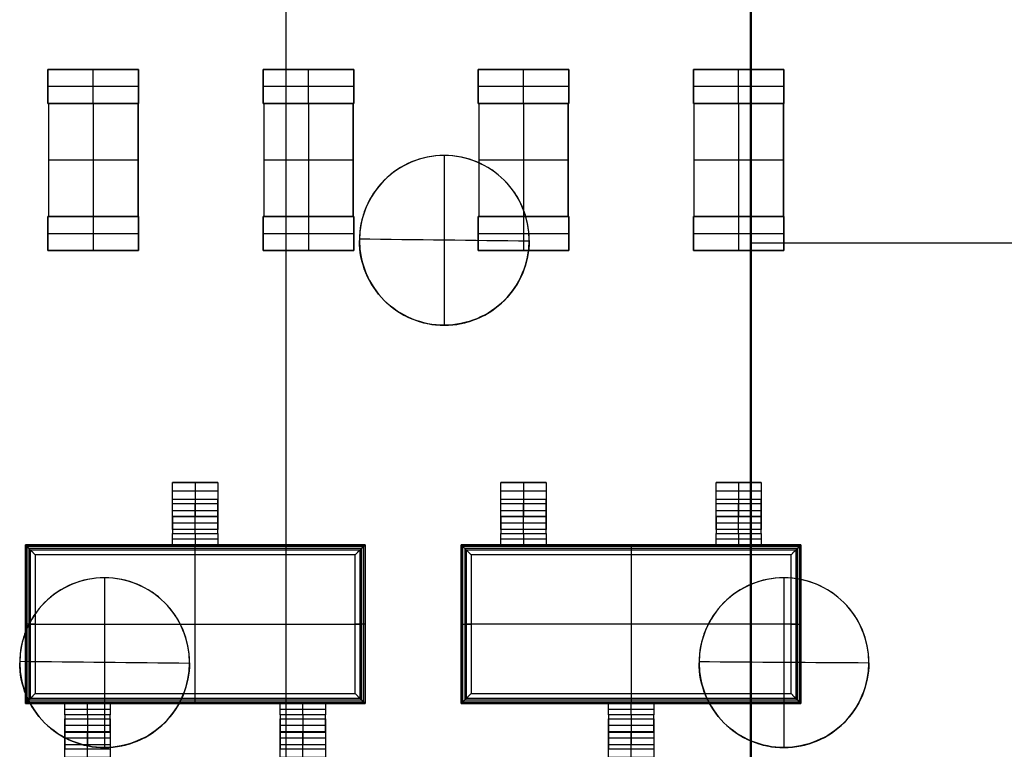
# Model space of a CAD drawing. Header units: millimetres. Extents: x -68 to 68, y -70 to 54.
# Tile 21 of 83: x -45.75 to -37.05, y -36.11 to -29.66. Entities that reach past the tile are written whole.
import ezdxf

# ---------------------------------------------------------------- set-up
doc = ezdxf.new("R2010")
doc.units = ezdxf.units.MM
doc.layers.add('Layer 01', color=7, linetype='Continuous', true_color=0x000000)

# ---------------------------------------------------------------- blocks, each defined once
blk = doc.blocks.new('User_Library-CAP_0603_CAP_0603_Lead_1.step')
at = {"layer": 'Layer 01', "color": 253, "true_color": 0xb4b4b4}
for p, q in [((0.5, 0), (0.5, 0.8)), ((0.5, 0.8), (0.8, 0.8)), ((0.65, 0, 0.4), (0.65, 0.8, 0.4)), ((0.65, 0, -0.4), (0.65, 0.8, -0.4)), ((0.65, 0.8, 0.4), (0.65, 0.8, -0.4)), ((0.8, 0), (0.8, 0.8)), ((0.5, 0.4, -0.4), (0.5, 0.4, 0.4)), ((0.5, 0.4, 0.4), (0.8, 0.4, 0.4)), ((0.5, 0.4, -0.4), (0.8, 0.4, -0.4)), ((0.8, 0.4, -0.4), (0.8, 0.4, 0.4)), ((0.5, 0), (0.8, 0)), ((0.65, 0, 0.4), (0.65, 0, -0.4))]:
    blk.add_line(p, q, dxfattribs=at)
for points in [[(0.5, 0.8, -0.4), (0.5, 0.4, -0.4), (0.5, 0, -0.4)], [(0.5, 0, 0.4), (0.5, 0.4, 0.4), (0.5, 0.8, 0.4)], [(0.5, 0.8, 0.4), (0.5, 0.8), (0.5, 0.8, -0.4)], [(0.8, 0.8, 0.4), (0.65, 0.8, 0.4), (0.5, 0.8, 0.4)], [(0.8, 0.8, -0.4), (0.65, 0.8, -0.4), (0.5, 0.8, -0.4)], [(0.8, 0, 0.4), (0.8, 0.4, 0.4), (0.8, 0.8, 0.4)], [(0.8, 0, -0.4), (0.8, 0.4, -0.4), (0.8, 0.8, -0.4)], [(0.8, 0.8, 0.4), (0.8, 0.8), (0.8, 0.8, -0.4)], [(0.5, 0, -0.4), (0.5, 0), (0.5, 0, 0.4)], [(0.5, 0, 0.4), (0.65, 0, 0.4), (0.8, 0, 0.4)], [(0.5, 0, -0.4), (0.65, 0, -0.4), (0.8, 0, -0.4)], [(0.8, 0, -0.4), (0.8, 0), (0.8, 0, 0.4)]]:
    blk.add_open_spline(points, degree=2, dxfattribs=at)
blk = doc.blocks.new('User_Library-CAP_0603_CAP_0603_Body_1.step')
at = {"layer": 'Layer 01', "color": 33, "true_color": 0xaf9978}
for p, q in [((-0.5, 0.795), (0.5, 0.795)), ((-0.5, 0.005), (-0.5, 0.795)), ((0, 0.795, 0.395), (0, 0.795, -0.395)), ((0, 0.005, 0.395), (0, 0.795, 0.395)), ((0, 0.005, -0.395), (0, 0.795, -0.395)), ((0.5, 0.005), (0.5, 0.795)), ((-0.5, 0.4, 0.395), (0.5, 0.4, 0.395)), ((-0.5, 0.4, -0.395), (-0.5, 0.4, 0.395)), ((-0.5, 0.4, -0.395), (0.5, 0.4, -0.395)), ((0.5, 0.4, -0.395), (0.5, 0.4, 0.395)), ((-0.5, 0.005), (0.5, 0.005)), ((0, 0.005, 0.395), (0, 0.005, -0.395))]:
    blk.add_line(p, q, dxfattribs=at)
for points in [[(0.5, 0.795, -0.395), (0, 0.795, -0.395), (-0.5, 0.795, -0.395)], [(-0.5, 0.795, -0.395), (-0.5, 0.795), (-0.5, 0.795, 0.395)], [(-0.5, 0.795, 0.395), (0, 0.795, 0.395), (0.5, 0.795, 0.395)], [(-0.5, 0.795, 0.395), (-0.5, 0.4, 0.395), (-0.5, 0.005, 0.395)], [(-0.5, 0.795, -0.395), (-0.5, 0.4, -0.395), (-0.5, 0.005, -0.395)], [(0.5, 0.795, 0.395), (0.5, 0.795), (0.5, 0.795, -0.395)], [(0.5, 0.005, 0.395), (0.5, 0.4, 0.395), (0.5, 0.795, 0.395)], [(0.5, 0.005, -0.395), (0.5, 0.4, -0.395), (0.5, 0.795, -0.395)], [(-0.5, 0.005, 0.395), (0, 0.005, 0.395), (0.5, 0.005, 0.395)], [(-0.5, 0.005, -0.395), (-0.5, 0.005), (-0.5, 0.005, 0.395)], [(-0.5, 0.005, -0.395), (0, 0.005, -0.395), (0.5, 0.005, -0.395)], [(0.5, 0.005, 0.395), (0.5, 0.005), (0.5, 0.005, -0.395)]]:
    blk.add_open_spline(points, degree=2, dxfattribs=at)
blk = doc.blocks.new('User_Library-CAP_0603.step')
at = {"layer": 'Layer 01', "extrusion": (-3.97047e-23, -4.63221e-23, -1), "rotation": 360}
blk.add_blockref('User_Library-CAP_0603_CAP_0603_Lead_1.step', (0, 0), dxfattribs=at)
at = {"layer": 'Layer 01'}
for name in ['User_Library-CAP_0603_CAP_0603_Body_1.step', 'User_Library-CAP_0603_CAP_0603_Lead_1.step']:
    blk.add_blockref(name, (0, 0), dxfattribs=at)
blk = doc.blocks.new('M8.step')
at = {"layer": 'Layer 01', "extrusion": (-1, -1.19249e-08, -4.37114e-08)}
blk.add_blockref('User_Library-CAP_0603.step', (50.9, 0.0152, -20.6), dxfattribs=at)
blk = doc.blocks.new('User_Library-SOT-23-3_pin_SOT_SOT-23_1.step')
at = {"layer": 'Layer 01', "color": 9, "true_color": 0xc3c3c3}
for p, q in [((-0.2, 0.06, 0.05), (0.2, 0.06, 0.05)), ((-0.2, 0), (0.2, 0)), ((0, -0.06), (0, 0.06)), ((0, 0.06, 0.1), (0, 0.06)), ((-0.2, -0.06, 0.05), (0.2, -0.06, 0.05)), ((0, -0.0385, 0.2477), (0, -0.3154, 0.3631)), ((0, -0.06, 0.1), (0, -0.06)), ((0, -0.0846, 0.1369), (0, -0.3615, 0.2523)), ((-0.2, -0.3999, 0.275), (-0.2, -0.104, 0.275)), ((0.2, -0.3999, 0.275), (0.2, -0.104, 0.275)), ((0.2, -0.1769, 0.3054), (-0.2, -0.1769, 0.3054)), ((-0.2, -0.2, 0.185), (-0.2, -0.2, 0.315)), ((0.2, -0.2231, 0.1946), (-0.2, -0.2231, 0.1946)), ((0.2, -0.2, 0.185), (0.2, -0.2, 0.315)), ((-0.2, -0.34, 0.475), (0.2, -0.34, 0.475)), ((0, -0.34, 0.55), (0, -0.46, 0.55)), ((0, -0.34, 0.55), (0, -0.34, 0.4)), ((0.2, -0.4, 0.55), (-0.2, -0.4, 0.55)), ((-0.2, -0.46, 0.475), (0.2, -0.46, 0.475)), ((0, -0.46, 0.55), (0, -0.46, 0.4))]:
    blk.add_line(p, q, dxfattribs=at)
at = {"layer": 'Layer 01', "color": 9, "true_color": 0xc3c3c3, "extrusion": (1, 0, 0)}
for centre, radius, start, end in [((-0.1, 0.1, -0.2), 0.16, 0, 67.38014), ((-0.1, 0.1), 0.16, 0, 67.38014), ((-0.1, 0.1, -0.2), 0.04, 0, 67.38014), ((-0.1, 0.1), 0.04, 0, 67.38014), ((-0.3, 0.4), 0.04, 180, 247.38014), ((-0.3, 0.4, -0.2), 0.16, 180, 247.38014), ((-0.3, 0.4), 0.16, 180, 247.38014)]:
    blk.add_arc(centre, radius, start, end, dxfattribs=at)
at = {"layer": 'Layer 01', "color": 9, "true_color": 0xc3c3c3, "extrusion": (-1, 0, 0)}
for centre, radius, start, end in [((0.1, 0.1, -0.2), 0.16, 112.61986, 180), ((0.1, 0.1, -0.2), 0.04, 112.61986, 180), ((0.3, 0.4, 0.2), 0.04, 292.61986, 360), ((0.3, 0.4, -0.2), 0.04, 292.61986, 360), ((0.3, 0.4, -0.2), 0.16, 292.61986, 360)]:
    blk.add_arc(centre, radius, start, end, dxfattribs=at)
at = {"layer": 'Layer 01', "color": 9, "true_color": 0xc3c3c3}
for points in [[(-0.2, 0.06), (-0.2, 0), (-0.2, -0.06)], [(0.2, 0.06), (0, 0.06), (-0.2, 0.06)], [(-0.2, 0.06, 0.1), (-0.2, 0.06, 0.05), (-0.2, 0.06)], [(0.2, 0.06, 0.1), (0, 0.06, 0.1), (-0.2, 0.06, 0.1)], [(0.2, -0.06), (0.2, 0), (0.2, 0.06)], [(0.2, 0.06), (0.2, 0.06, 0.05), (0.2, 0.06, 0.1)], [(-0.2, -0.0385, 0.2477), (0, -0.0385, 0.2477), (0.2, -0.0385, 0.2477)], [(-0.2, -0.0385, 0.2477), (-0.2, -0.1769, 0.3054), (-0.2, -0.3154, 0.3631)], [(0.2, -0.06, 0.1), (0, -0.06, 0.1), (-0.2, -0.06, 0.1)], [(-0.2, -0.06, 0.1), (-0.2, -0.06, 0.05), (-0.2, -0.06)], [(-0.2, -0.06), (0, -0.06), (0.2, -0.06)], [(-0.2, -0.3615, 0.2523), (-0.2, -0.2231, 0.1946), (-0.2, -0.0846, 0.1369)], [(-0.2, -0.0846, 0.1369), (0, -0.0846, 0.1369), (0.2, -0.0846, 0.1369)], [(0.2, -0.0385, 0.2477), (0.2, -0.1769, 0.3054), (0.2, -0.3154, 0.3631)], [(0.2, -0.06), (0.2, -0.06, 0.05), (0.2, -0.06, 0.1)], [(0.2, -0.0846, 0.1369), (0.2, -0.2231, 0.1946), (0.2, -0.3615, 0.2523)], [(-0.2, -0.3154, 0.3631), (0, -0.3154, 0.3631), (0.2, -0.3154, 0.3631)], [(-0.2, -0.34, 0.55), (0, -0.34, 0.55), (0.2, -0.34, 0.55)], [(-0.2, -0.46, 0.55), (-0.2, -0.4, 0.55), (-0.2, -0.34, 0.55)], [(-0.2, -0.34, 0.4), (0, -0.34, 0.4), (0.2, -0.34, 0.4)], [(-0.2, -0.34, 0.55), (-0.2, -0.34, 0.475), (-0.2, -0.34, 0.4)], [(0.2, -0.34, 0.55), (0.2, -0.4, 0.55), (0.2, -0.46, 0.55)], [(0.2, -0.34, 0.4), (0.2, -0.34, 0.475), (0.2, -0.34, 0.55)], [(-0.2, -0.3615, 0.2523), (0, -0.3615, 0.2523), (0.2, -0.3615, 0.2523)], [(0.2, -0.46, 0.55), (0, -0.46, 0.55), (-0.2, -0.46, 0.55)], [(-0.2, -0.46, 0.55), (-0.2, -0.46, 0.475), (-0.2, -0.46, 0.4)], [(-0.2, -0.46, 0.4), (0, -0.46, 0.4), (0.2, -0.46, 0.4)], [(0.2, -0.46, 0.4), (0.2, -0.46, 0.475), (0.2, -0.46, 0.55)]]:
    blk.add_open_spline(points, degree=2, dxfattribs=at)
blk = doc.blocks.new('User_Library-SOT-23-3_body_1.step')
at = {"layer": 'Layer 01', "color": 250, "true_color": 0x1c1c1c}
for p, q in [((-1.5, -0.7), (-1.5, 0.7)), ((-1.5, 0.7), (1.5, 0.7)), ((0, 0.6136, 0.55), (0, 0.7, 0.06)), ((0, 0.7, 0.06), (0, 0.7, -0.06)), ((0, 0.6695, -0.35), (0, 0.7, -0.06)), ((1.5, -0.7), (1.5, 0.7)), ((-1.4848, -0.6848, -0.205), (-1.4848, 0.6848, -0.205)), ((1.4848, 0.6848, -0.205), (-1.4848, 0.6848, -0.205)), ((-1.4568, 0.6568, 0.305), (-1.4568, -0.6568, 0.305)), ((-1.4568, 0.6568, 0.305), (1.4568, 0.6568, 0.305)), ((0, -0.6695, -0.35), (0, 0.6695, -0.35)), ((0, -0.6136, 0.55), (0, 0.6136, 0.55)), ((1.4568, -0.6568, 0.305), (1.4568, 0.6568, 0.305)), ((1.4848, 0.6848, -0.205), (1.4848, -0.6848, -0.205)), ((-1.4136, 0, 0.55), (-1.5, 0, 0.06)), ((-1.5, 0, -0.06), (-1.5, 0, 0.06)), ((-1.4695, 0, -0.35), (-1.5, 0, -0.06)), ((-1.4695, 0, -0.35), (1.4695, 0, -0.35)), ((-1.4136, 0, 0.55), (1.4136, 0, 0.55)), ((1.5, 0, 0.06), (1.4136, 0, 0.55)), ((1.5, 0, -0.06), (1.4695, 0, -0.35)), ((1.5, 0, -0.06), (1.5, 0, 0.06)), ((-1.4848, -0.6848, -0.205), (1.4848, -0.6848, -0.205)), ((1.4568, -0.6568, 0.305), (-1.4568, -0.6568, 0.305)), ((0, -0.7, 0.06), (0, -0.6136, 0.55)), ((0, -0.7, -0.06), (0, -0.6695, -0.35)), ((-1.5, -0.7), (1.5, -0.7)), ((0, -0.7, 0.06), (0, -0.7, -0.06))]:
    blk.add_line(p, q, dxfattribs=at)
for points in [[(-1.5, -0.7, 0.06), (-1.5, 0, 0.06), (-1.5, 0.7, 0.06)], [(-1.5, 0.7, 0.06), (-1.4568, 0.6568, 0.305), (-1.4136, 0.6136, 0.55)], [(-1.5, 0.7, 0.06), (0, 0.7, 0.06), (1.5, 0.7, 0.06)], [(-1.5, 0.7, 0.06), (-1.5, 0.7), (-1.5, 0.7, -0.06)], [(-1.5, 0.7, -0.06), (-1.5, 0, -0.06), (-1.5, -0.7, -0.06)], [(1.5, 0.7, -0.06), (0, 0.7, -0.06), (-1.5, 0.7, -0.06)], [(-1.5, 0.7, -0.06), (-1.4848, 0.6848, -0.205), (-1.4695, 0.6695, -0.35)], [(1.4136, 0.6136, 0.55), (1.4568, 0.6568, 0.305), (1.5, 0.7, 0.06)], [(1.4695, 0.6695, -0.35), (1.4848, 0.6848, -0.205), (1.5, 0.7, -0.06)], [(1.5, 0.7, 0.06), (1.5, 0, 0.06), (1.5, -0.7, 0.06)], [(1.5, 0.7, -0.06), (1.5, 0.7), (1.5, 0.7, 0.06)], [(1.5, -0.7, -0.06), (1.5, 0, -0.06), (1.5, 0.7, -0.06)], [(-1.4695, 0.6695, -0.35), (-1.4695, 0, -0.35), (-1.4695, -0.6695, -0.35)], [(1.4695, 0.6695, -0.35), (0, 0.6695, -0.35), (-1.4695, 0.6695, -0.35)], [(1.4136, 0.6136, 0.55), (0, 0.6136, 0.55), (-1.4136, 0.6136, 0.55)], [(-1.4136, 0.6136, 0.55), (-1.4136, 0, 0.55), (-1.4136, -0.6136, 0.55)], [(1.4136, -0.6136, 0.55), (1.4136, 0, 0.55), (1.4136, 0.6136, 0.55)], [(1.4695, -0.6695, -0.35), (1.4695, 0, -0.35), (1.4695, 0.6695, -0.35)], [(-1.4136, -0.6136, 0.55), (-1.4568, -0.6568, 0.305), (-1.5, -0.7, 0.06)], [(-1.4695, -0.6695, -0.35), (-1.4848, -0.6848, -0.205), (-1.5, -0.7, -0.06)], [(-1.4695, -0.6695, -0.35), (0, -0.6695, -0.35), (1.4695, -0.6695, -0.35)], [(-1.4136, -0.6136, 0.55), (0, -0.6136, 0.55), (1.4136, -0.6136, 0.55)], [(1.4136, -0.6136, 0.55), (1.4568, -0.6568, 0.305), (1.5, -0.7, 0.06)], [(1.4695, -0.6695, -0.35), (1.4848, -0.6848, -0.205), (1.5, -0.7, -0.06)], [(1.5, -0.7, 0.06), (0, -0.7, 0.06), (-1.5, -0.7, 0.06)], [(-1.5, -0.7, -0.06), (-1.5, -0.7), (-1.5, -0.7, 0.06)], [(-1.5, -0.7, -0.06), (0, -0.7, -0.06), (1.5, -0.7, -0.06)], [(1.5, -0.7, -0.06), (1.5, -0.7), (1.5, -0.7, 0.06)]]:
    blk.add_open_spline(points, degree=2, dxfattribs=at)
blk = doc.blocks.new('User_Library-SOT-23-3.step')
at = {"layer": 'Layer 01', "rotation": 360}
blk.add_blockref('User_Library-SOT-23-3_body_1.step', (0, 0), dxfattribs=at)
at = {"layer": 'Layer 01', "extrusion": (-1e-15, 1, -4.25057e-17)}
blk.add_blockref('User_Library-SOT-23-3_pin_SOT_SOT-23_1.step', (0, 0, 0.7), dxfattribs=at)
at = {"layer": 'Layer 01', "extrusion": (1e-15, -1, 4.25057e-17), "rotation": 360}
blk.add_blockref('User_Library-SOT-23-3_pin_SOT_SOT-23_1.step', (-0.95, 0, 0.7), dxfattribs=at)
at = {"layer": 'Layer 01', "extrusion": (-1e-15, -1, 4.25057e-17), "rotation": 360}
blk.add_blockref('User_Library-SOT-23-3_pin_SOT_SOT-23_1.step', (0.95, 0, 0.7), dxfattribs=at)
blk = doc.blocks.new('D4.step')
at = {"layer": 'Layer 01', "rotation": 180.0000050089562}
blk.add_blockref('User_Library-SOT-23-3.step', (19.65, -55, 0.46), dxfattribs=at)
blk = doc.blocks.new('D3.step')
at = {"layer": 'Layer 01', "rotation": 1.0017912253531e-05}
blk.add_blockref('User_Library-SOT-23-3.step', (15.8, -55, 0.46), dxfattribs=at)
blk = doc.blocks.new('M4.step')
at = {"layer": 'Layer 01', "extrusion": (-1, -1.19249e-08, -4.37114e-08)}
blk.add_blockref('User_Library-CAP_0603.step', (50.9, 0.0152, -14.9), dxfattribs=at)
blk = doc.blocks.new('M7.step')
at = {"layer": 'Layer 01', "extrusion": (-1, -1.19249e-08, -4.37114e-08)}
blk.add_blockref('User_Library-CAP_0603.step', (50.9, 0.0152, -18.7), dxfattribs=at)
blk = doc.blocks.new('M6.step')
at = {"layer": 'Layer 01', "extrusion": (-1, -1.19249e-08, -4.37114e-08)}
blk.add_blockref('User_Library-CAP_0603.step', (50.9, 0.0152, -16.8), dxfattribs=at)
blk = doc.blocks.new('MC403-X_A_090322_MultipleBody.step')
at = {"layer": 'Layer 01'}
for name in ['M4.step', 'M6.step', 'M7.step', 'M8.step', 'D3.step', 'D4.step']:
    blk.add_blockref(name, (0, 0), dxfattribs=at)
blk = doc.blocks.new('MC403-X_A_090322_MultipleBody 090322')
at = {"layer": 'Layer 01'}
blk.add_blockref('MC403-X_A_090322_MultipleBody.step', (0, 0), dxfattribs=at)
blk = doc.blocks.new('TRO-13-001 MC403 CASTING270122')
at = {"layer": 'Layer 01', "color": 7, "true_color": 0xdde8ff}
for p, q in [((-43.3967, -52.4407, -9.5), (-43.3967, -0.1826, -9.5)), ((-39.292, -44.3294, -12.05), (-39.292, -18.9399, -12.05)), ((-39.2973, -31.6347, -12.2), (-39.2868, -31.6347, -11.9)), ((-28.8077, -31.6347, -11.9), (-39.2868, -31.6347, -11.9))]:
    blk.add_line(p, q, dxfattribs=at)
for points in [[(-39.2973, -18.9347, -12.2), (-39.2973, -31.6347, -12.2), (-39.2973, -44.3347, -12.2)], [(-39.2868, -44.3242, -11.9), (-39.2868, -31.6347, -11.9), (-39.2868, -18.9451, -11.9)]]:
    blk.add_open_spline(points, degree=2, dxfattribs=at)
blk = doc.blocks.new('TRO-13-003 MC403 FRONT CASING270122')
at = {"layer": 'Layer 01', "color": 254, "true_color": 0xcad1ee}
for p, q in [((-42, -30.86, 19.0456), (-42, -30.86, 19.3465)), ((-42, -32.36, 18.945), (-42, -32.36, 19.2459)), ((-45, -34.59, 18.6718), (-45, -34.59, 18.9727)), ((-39, -34.59, 18.9102), (-39, -34.59, 19.2111)), ((-45, -36.09, 18.5711), (-45, -36.09, 18.872)), ((-39, -36.09, 18.8096), (-39, -36.09, 19.1104))]:
    blk.add_line(p, q, dxfattribs=at)
for centre, start, end in [((-42, -31.61, 19.1609), 0, 180), ((-42, -31.61, 19.131), 180, 0), ((-45, -35.34, 18.7866), 0, 180), ((-39, -35.34, 19.026), 0, 180), ((-45, -35.34, 18.7577), 180, 0), ((-39, -35.34, 18.995), 180, 0)]:
    blk.add_arc(centre, 0.75, start, end, dxfattribs=at)
for points, knots in [([(-41.25, -31.61, 19.3257), (-41.25, -31.412, 19.339), (-41.3314, -31.2177, 19.3489), (-41.6091, -30.9406, 19.3566), (-41.8039, -30.8596, 19.3544), (-42.1006, -30.8602, 19.3425), (-42.1981, -30.88, 19.3373), (-42.3792, -30.9555, 19.325), (-42.4623, -31.0114, 19.3179), (-42.6691, -31.2189, 19.2957), (-42.75, -31.4144, 19.2793), (-42.75, -31.61, 19.2661)], [-2.408342, -2.408342, -2.408342, -2.408342, -1.806256, -1.806256, -1.204171, -1.204171, -0.903128, -0.903128, -0.602085, -0.602085, 0, 0, 0, 0]), ([(-41.25, -31.61, 19.0248), (-41.25, -31.511, 19.0315), (-41.2695, -31.4137, 19.0372), (-41.3448, -31.232, 19.0465), (-41.4006, -31.1487, 19.0499), (-41.6086, -30.9409, 19.0557), (-41.8049, -30.8598, 19.0534), (-42.0987, -30.8601, 19.0417), (-42.1969, -30.8797, 19.0365), (-42.3784, -30.9551, 19.0242), (-42.4609, -31.0101, 19.0171), (-42.6007, -31.1502, 19.0021), (-42.6555, -31.2326, 18.9944), (-42.7306, -31.4141, 18.9792), (-42.75, -31.5122, 18.9718), (-42.75, -31.61, 18.9652)], [0, 0, 0, 0, 0.298255, 0.298255, 0.596511, 0.596511, 1.193022, 1.193022, 1.491277, 1.491277, 1.789532, 1.789532, 2.087788, 2.087788, 2.386043, 2.386043, 2.386043, 2.386043]), ([(-41.25, -31.61, 19.3257), (-41.25, -31.709, 19.3191), (-41.2695, -31.8061, 19.3118), (-41.3446, -31.9876, 19.2967), (-41.4002, -32.0707, 19.2889), (-41.6073, -32.2782, 19.2669), (-41.803, -32.3597, 19.2537), (-42.0966, -32.3602, 19.242), (-42.1951, -32.3408, 19.2394), (-42.377, -32.2658, 19.2371), (-42.4599, -32.2107, 19.2375), (-42.6001, -32.0706, 19.2413), (-42.6553, -31.9879, 19.2446), (-42.7306, -31.806, 19.2538), (-42.75, -31.7078, 19.2596), (-42.75, -31.61, 19.2661)], [0, 0, 0, 0, 0.298235, 0.298235, 0.59647, 0.59647, 1.192939, 1.192939, 1.491174, 1.491174, 1.789409, 1.789409, 2.087644, 2.087644, 2.385879, 2.385879, 2.385879, 2.385879]), ([(-42.75, -31.61, 18.9652), (-42.75, -31.8056, 18.9521), (-42.669, -32.0016, 18.9422), (-42.4614, -32.2094, 18.9366), (-42.3779, -32.2652, 18.9362), (-42.1962, -32.3405, 18.9384), (-42.0986, -32.36, 18.941), (-41.9006, -32.36, 18.9489), (-41.8033, -32.3404, 18.9541), (-41.6216, -32.265, 18.9663), (-41.5386, -32.2093, 18.9733), (-41.3313, -32.0019, 18.9954), (-41.25, -31.808, 19.0115), (-41.25, -31.61, 19.0248)], [0, 0, 0, 0, 0.59926, 0.59926, 0.89889, 0.89889, 1.19852, 1.19852, 1.49815, 1.49815, 1.79778, 1.79778, 2.39704, 2.39704, 2.39704, 2.39704]), ([(-44.25, -35.34, 18.9541), (-44.25, -35.142, 18.9673), (-44.3314, -34.9476, 18.977), (-44.6091, -34.6705, 18.9839), (-44.804, -34.5895, 18.9811), (-45.1006, -34.5902, 18.9684), (-45.1982, -34.61, 18.9629), (-45.3792, -34.6855, 18.9501), (-45.4623, -34.7414, 18.9428), (-45.6691, -34.9489, 18.92), (-45.75, -35.1443, 18.9033), (-45.75, -35.34, 18.8902)], [-2.408488, -2.408488, -2.408488, -2.408488, -1.806366, -1.806366, -1.204244, -1.204244, -0.903183, -0.903183, -0.602122, -0.602122, 0, 0, 0, 0]), ([(-44.25, -35.34, 18.6531), (-44.25, -35.241, 18.6598), (-44.2695, -35.1437, 18.6655), (-44.3448, -34.9619, 18.6745), (-44.4006, -34.8786, 18.6778), (-44.6086, -34.6709, 18.683), (-44.805, -34.5898, 18.6801), (-45.0987, -34.5901, 18.6676), (-45.197, -34.6097, 18.6621), (-45.3785, -34.6851, 18.6492), (-45.4609, -34.7401, 18.642), (-45.6007, -34.8802, 18.6266), (-45.6555, -34.9626, 18.6187), (-45.7306, -35.1441, 18.6032), (-45.75, -35.2422, 18.5958), (-45.75, -35.34, 18.5892)], [0, 0, 0, 0, 0.298273, 0.298273, 0.596546, 0.596546, 1.193092, 1.193092, 1.491365, 1.491365, 1.789638, 1.789638, 2.087911, 2.087911, 2.386184, 2.386184, 2.386184, 2.386184]), ([(-38.25, -35.34, 19.1882), (-38.25, -35.142, 19.2015), (-38.3314, -34.9477, 19.2116), (-38.609, -34.6706, 19.2201), (-38.8038, -34.5896, 19.2184), (-39.1005, -34.5902, 19.2074), (-39.1981, -34.61, 19.2025), (-39.3792, -34.6855, 19.1907), (-39.4623, -34.7414, 19.1838), (-39.6691, -34.9489, 19.1621), (-39.75, -35.1444, 19.146), (-39.75, -35.34, 19.1328)], [-2.408205, -2.408205, -2.408205, -2.408205, -1.806154, -1.806154, -1.204103, -1.204103, -0.903077, -0.903077, -0.602051, -0.602051, 0, 0, 0, 0]), ([(-38.25, -35.34, 18.8873), (-38.25, -35.241, 18.894), (-38.2695, -35.1437, 18.8998), (-38.3448, -34.962, 18.9092), (-38.4006, -34.8787, 18.9128), (-38.6085, -34.6709, 18.9192), (-38.8048, -34.5898, 18.9175), (-39.0986, -34.5901, 18.9066), (-39.1969, -34.6097, 18.9016), (-39.3784, -34.685, 18.8898), (-39.4609, -34.7401, 18.8831), (-39.6007, -34.8801, 18.8684), (-39.6555, -34.9626, 18.8608), (-39.7306, -35.1441, 18.8458), (-39.75, -35.2422, 18.8385), (-39.75, -35.34, 18.832)], [0, 0, 0, 0, 0.298239, 0.298239, 0.596478, 0.596478, 1.192956, 1.192956, 1.491195, 1.491195, 1.789434, 1.789434, 2.087673, 2.087673, 2.385912, 2.385912, 2.385912, 2.385912]), ([(-44.25, -35.34, 18.9541), (-44.25, -35.439, 18.9474), (-44.2695, -35.5361, 18.9401), (-44.3446, -35.7176, 18.9247), (-44.4002, -35.8007, 18.9168), (-44.6073, -36.0082, 18.8942), (-44.8029, -36.0896, 18.8805), (-45.0965, -36.0902, 18.8679), (-45.195, -36.0708, 18.865), (-45.3769, -35.9958, 18.8623), (-45.4598, -35.9407, 18.8624), (-45.6001, -35.8007, 18.8658), (-45.6552, -35.718, 18.8689), (-45.7306, -35.536, 18.8779), (-45.75, -35.4378, 18.8836), (-45.75, -35.34, 18.8902)], [0, 0, 0, 0, 0.298251, 0.298251, 0.596503, 0.596503, 1.193006, 1.193006, 1.491257, 1.491257, 1.789508, 1.789508, 2.08776, 2.08776, 2.386011, 2.386011, 2.386011, 2.386011]), ([(-45.75, -35.34, 18.5892), (-45.75, -35.5356, 18.5761), (-45.669, -35.7316, 18.5665), (-45.4613, -35.9394, 18.5615), (-45.3779, -35.9953, 18.5613), (-45.1961, -36.0706, 18.564), (-45.0986, -36.0901, 18.5669), (-44.9005, -36.0899, 18.5753), (-44.8032, -36.0704, 18.5808), (-44.6216, -35.9949, 18.5935), (-44.5386, -35.9393, 18.6008), (-44.3313, -35.7319, 18.6234), (-44.25, -35.538, 18.6398), (-44.25, -35.34, 18.6531)], [0, 0, 0, 0, 0.599296, 0.599296, 0.898944, 0.898944, 1.198592, 1.198592, 1.49824, 1.49824, 1.797888, 1.797888, 2.397184, 2.397184, 2.397184, 2.397184]), ([(-38.25, -35.34, 19.1882), (-38.25, -35.439, 19.1815), (-38.2695, -35.5361, 19.1743), (-38.3446, -35.7176, 19.1594), (-38.4002, -35.8007, 19.1518), (-38.6074, -36.0083, 19.1303), (-38.803, -36.0897, 19.1177), (-39.0967, -36.0902, 19.1069), (-39.1952, -36.0708, 19.1045), (-39.377, -35.9958, 19.1028), (-39.4599, -35.9406, 19.1034), (-39.6001, -35.8006, 19.1075), (-39.6553, -35.7179, 19.111), (-39.7306, -35.536, 19.1204), (-39.75, -35.4378, 19.1263), (-39.75, -35.34, 19.1328)], [0, 0, 0, 0, 0.298219, 0.298219, 0.596439, 0.596439, 1.192878, 1.192878, 1.491097, 1.491097, 1.789317, 1.789317, 2.087536, 2.087536, 2.385755, 2.385755, 2.385755, 2.385755]), ([(-39.75, -35.34, 18.832), (-39.75, -35.5356, 18.8188), (-39.669, -35.7315, 18.8087), (-39.4614, -35.9393, 18.8025), (-39.378, -35.9952, 18.8019), (-39.1963, -36.0705, 18.8036), (-39.0987, -36.09, 18.8059), (-38.9007, -36.09, 18.8132), (-38.8033, -36.0704, 18.8181), (-38.6216, -35.995, 18.8298), (-38.5386, -35.9393, 18.8366), (-38.3313, -35.7319, 18.8581), (-38.25, -35.538, 18.874), (-38.25, -35.34, 18.8873)], [0, 0, 0, 0, 0.599227, 0.599227, 0.89884, 0.89884, 1.198453, 1.198453, 1.498066, 1.498066, 1.79768, 1.79768, 2.396906, 2.396906, 2.396906, 2.396906])]:
    blk.add_open_spline(points, degree=3, knots=knots, dxfattribs=at)
for points, degree in [([(-42.0024, -30.86, 19.0455), (-42.0024, -31.36, 19.012), (-42.0024, -31.86, 18.9784), (-42.0024, -32.36, 18.9449)], 3), ([(-42.75, -31.61, 19.2661), (-42.75, -31.61, 19.1157), (-42.75, -31.61, 18.9652)], 2), ([(-41.25, -31.617, 19.0244), (-41.75, -31.6114, 19.0052), (-42.25, -31.6056, 18.9857), (-42.7499, -31.5996, 18.9659)], 3), ([(-41.25, -31.61, 19.0248), (-41.25, -31.61, 19.1753), (-41.25, -31.61, 19.3257)], 2), ([(-45.0024, -34.59, 18.6717), (-45.0024, -35.09, 18.6381), (-45.0024, -35.59, 18.6046), (-45.0024, -36.09, 18.571)], 3), ([(-39.0024, -34.59, 18.9101), (-39.0024, -35.09, 18.8766), (-39.0024, -35.59, 18.843), (-39.0024, -36.09, 18.8095)], 3), ([(-45.75, -35.34, 18.8902), (-45.75, -35.34, 18.7397), (-45.75, -35.34, 18.5892)], 2), ([(-44.25, -35.3459, 18.6527), (-44.75, -35.341, 18.6321), (-45.25, -35.3359, 18.6112), (-45.7499, -35.3306, 18.5899)], 3), ([(-44.25, -35.34, 18.6531), (-44.25, -35.34, 18.8036), (-44.25, -35.34, 18.9541)], 2), ([(-38.25, -35.3433, 18.8871), (-38.75, -35.3401, 18.8692), (-39.25, -35.3366, 18.851), (-39.75, -35.333, 18.8324)], 3), ([(-39.75, -35.34, 19.1328), (-39.75, -35.34, 18.9824), (-39.75, -35.34, 18.832)], 2), ([(-38.25, -35.34, 18.8873), (-38.25, -35.34, 19.0377), (-38.25, -35.34, 19.1882)], 2)]:
    blk.add_open_spline(points, degree=degree, dxfattribs=at)

msp = doc.modelspace()

# ---------------------------------------------------------------- block references
at = {"layer": 'Layer 01'}
for name, p in [('TRO-13-001 MC403 CASTING270122', (0, 0)), ('TRO-13-003 MC403 FRONT CASING270122', (0, 0)), ('MC403-X_A_090322_MultipleBody 090322', (-60, 20, 1.6014))]:
    msp.add_blockref(name, p, dxfattribs=at)

doc.saveas('drawing.dxf')
